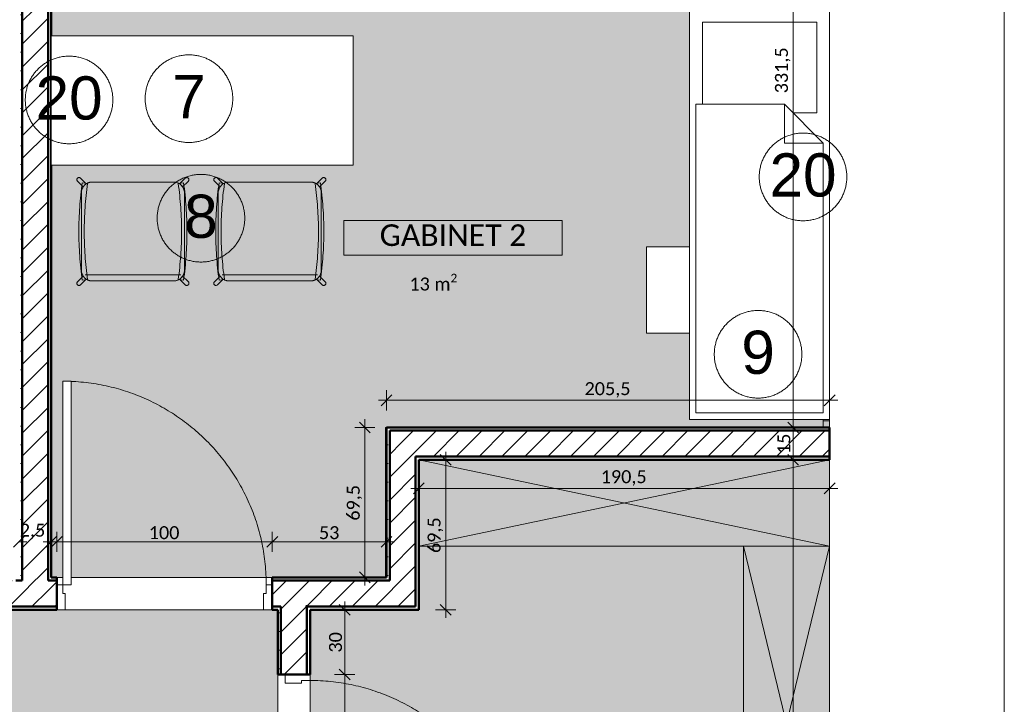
# Model space of a CAD drawing. Extents: x -7955 to 2900, y -3385 to 4160.
# Tile 12 of 30: x -6214 to -5300, y 2757 to 3392. Entities that reach past the tile are written whole.
import ezdxf
from ezdxf.xclip import XClip

# ---------------------------------------------------------------- set-up
doc = ezdxf.new("R2010")
doc.units = 0
doc.header["$MEASUREMENT"] = 0
doc.header["$XCLIPFRAME"] = 0
doc.linetypes.add('Wipeout_Contour', pattern=[10000, 0, -10000])
for name, color, linetype in [('110-Z Strefy', 7, 'Continuous'), ('210-A Strefy', 7, 'Continuous'), ('230-A Ściany działowe', 7, 'Continuous'), ('330-W Wyposażenie', 7, 'Continuous'), ('820-G Rysunki Obrazki', 7, 'Continuous'), ('Drzwi ARCHICAD', 7, 'Continuous')]:
    doc.layers.add(name, color=color, linetype=linetype)
for name, color, linetype, lineweight in [('210-A Strefy_Nr_pióra__41', 7, 'Continuous', 13), ('230-A Ściany działowe_Nr_pióra__1', 7, 'Continuous', 50), ('230-A Ściany działowe_Nr_pióra__21', 7, 'Continuous', 13), ('320-W Umeblowanie_Nr_pióra__23', 7, 'Continuous', 13), ('330-W Wyposażenie_Nr_pióra__23', 7, 'Continuous', 13), ('499-K Wymiary i opisy_Nr_pióra__65', 7, 'Continuous', 5), ('B_WIDOK_Nr_pióra__41', 7, 'Continuous', 13), ('D_OPIS_Nr_pióra__23', 7, 'Continuous', 13), ('D_OPIS_Nr_pióra__41', 7, 'Continuous', 13), ('Drzwi ARCHICAD_Nr_pióra__1', 7, 'Continuous', 50), ('Drzwi ARCHICAD_Nr_pióra__23', 7, 'Continuous', 13), ('Drzwi ARCHICAD_Nr_pióra__3', 8, 'Continuous', 20)]:
    doc.layers.add(name, color=color, linetype=linetype, lineweight=lineweight)
for name, color, linetype, lineweight, true_color in [('210-A Strefy_Nr_pióra__64', 7, 'Continuous', 5, 0x9f9f9f), ('B_WIDOK_Nr_pióra__64', 7, 'Continuous', 5, 0x9f9f9f), ('tekst_Nr_pióra__84', 7, 'Continuous', 5, 0xa5a5a5)]:
    doc.layers.add(name, color=color, linetype=linetype, lineweight=lineweight, true_color=true_color)
doc.styles.add('GENERATED_STYLE_1', font='txt')
doc.styles.add('GENERATED_STYLE_3', font='arial.ttf')
pattern_1 = [(0, (-7692.221, 2461.101), (0, 17.32051), [0, -10]), (0, (-7687.221, 2469.761), (0, 17.32051), [0, -10])]
pattern_2 = [(45, (-7692.221, 2461.101), (-10.6066, 10.6066), [])]

# ---------------------------------------------------------------- blocks, each defined once
blk = doc.blocks.new('Rysunek_3_3', base_point=(-7692.22, 2461.1))
at = {"layer": '110-Z Strefy', "linetype": 'Continuous', "lineweight": 0, "ltscale": 0.1, "true_color": 0xffffff}
for points in [[(-5843.26, 2984.1), (-5843.26, 2904.11), (-5462.22, 2904.11), (-5462.22, 2984.1)], [(-5542.22, 2904.11), (-5542.22, 2575.1), (-5462.22, 2575.1), (-5462.22, 2904.11)]]:
    blk.add_hatch(color=7, dxfattribs=at).paths.add_polyline_path(points)
at = {"layer": '210-A Strefy', "linetype": 'Continuous', "lineweight": 0, "ltscale": 0.1, "true_color": 0x262626}
for points in [[(-6184.25, 3677.1), (-6184.25, 2875.1), (-5974.22, 2875.1), (-5874.22, 2875.1), (-5874.22, 3014.1), (-5462.22, 3014.1), (-5462.22, 3677.1)], [(-5944.22, 2455.1), (-5462.22, 2455.1), (-5462.22, 2984.1), (-5843.26, 2984.1), (-5843.26, 2845.1), (-5944.22, 2845.1)], [(-6844.22, 2455.1), (-5974.22, 2455.1), (-5974.22, 2845.1), (-6844.22, 2845.1)]]:
    blk.add_hatch(color=250, dxfattribs=at).paths.add_polyline_path(points)
at = {"layer": '230-A Ściany działowe', "linetype": 'Continuous', "lineweight": 0, "ltscale": 0.1, "true_color": 0x000000}
h = blk.add_hatch(dxfattribs=at)
h.set_pattern_fill('Tynk_0003', color=18, style=0, pattern_type=2)
h.set_pattern_definition(pattern_1)
h.paths.add_polyline_path([(-6214.25, 3677.1), (-6214.25, 2875.1), (-6211.25, 2875.1), (-6211.25, 3677.1)])
h = blk.add_hatch(dxfattribs=at)
h.set_pattern_fill('Bloczki_ceramiczne_0003', color=18, style=0, pattern_type=2)
h.set_pattern_definition(pattern_2)
h.paths.add_polyline_path([(-6187.25, 2875.1), (-6187.25, 3677.1), (-6211.25, 3677.1), (-6211.25, 2875.1)])
h = blk.add_hatch(dxfattribs=at)
h.set_pattern_fill('Tynk_0003', color=18, style=0, pattern_type=2)
h.set_pattern_definition(pattern_1)
h.paths.add_polyline_path([(-6184.25, 2875.1), (-6184.25, 3677.1), (-6187.25, 3677.1), (-6187.25, 2875.1)])
h = blk.add_hatch(dxfattribs=at)
h.set_pattern_fill('Izolacja_twarda_0003', color=18, style=0, pattern_type=2)
h.set_pattern_definition([(0, (-7692.221, 2461.101), (0, 13), []), (90, (-7692.221, 2461.101), (-13, 0), [])])
h.paths.add_polyline_path([(-5462.22, 3014.1), (-5462.22, 3414.1), (-5468.22, 3414.1), (-5468.22, 3014.1)])
h = blk.add_hatch(dxfattribs=at)
h.set_pattern_fill('Tynk_0003', color=18, style=0, pattern_type=2)
h.set_pattern_definition(pattern_1)
h.paths.add_polyline_path([(-5873.26, 3014.1), (-5870.26, 3011.1), (-5870.26, 3014.1)])
h = blk.add_hatch(dxfattribs=at)
h.set_pattern_fill('Tynk_0003', color=18, style=0, pattern_type=2)
h.set_pattern_definition(pattern_1)
h.paths.add_polyline_path([(-5873.26, 3011.1), (-5870.26, 3011.1), (-5873.26, 3014.1)])
h = blk.add_hatch(dxfattribs=at)
h.set_pattern_fill('Tynk_0003', color=18, style=0, pattern_type=2)
h.set_pattern_definition(pattern_1)
h.paths.add_polyline_path([(-5870.26, 3011.1), (-5462.22, 3011.1), (-5462.22, 3014.1), (-5870.26, 3014.1)])
h = blk.add_hatch(dxfattribs=at)
h.set_pattern_fill('Tynk_0003', color=18, style=0, pattern_type=2)
h.set_pattern_definition(pattern_1)
h.paths.add_polyline_path([(-5873.26, 3011.1), (-5873.26, 2875.1), (-5870.26, 2875.1), (-5870.26, 3011.1)])
h = blk.add_hatch(dxfattribs=at)
h.set_pattern_fill('Bloczki_ceramiczne_0003', color=18, style=0, pattern_type=2)
h.set_pattern_definition(pattern_2)
h.paths.add_polyline_path([(-5870.26, 3011.1), (-5846.26, 2987.1), (-5846.26, 3011.1)])
h = blk.add_hatch(dxfattribs=at)
h.set_pattern_fill('Bloczki_ceramiczne_0003', color=18, style=0, pattern_type=2)
h.set_pattern_definition(pattern_2)
h.paths.add_polyline_path([(-5870.26, 2987.1), (-5846.26, 2987.1), (-5870.26, 3011.1)])
h = blk.add_hatch(dxfattribs=at)
h.set_pattern_fill('Bloczki_ceramiczne_0003', color=18, style=0, pattern_type=2)
h.set_pattern_definition(pattern_2)
h.paths.add_polyline_path([(-5846.26, 2987.1), (-5462.22, 2987.1), (-5462.22, 3011.1), (-5846.26, 3011.1)])
h = blk.add_hatch(dxfattribs=at)
h.set_pattern_fill('Bloczki_ceramiczne_0003', color=18, style=0, pattern_type=2)
h.set_pattern_definition(pattern_2)
h.paths.add_polyline_path([(-5870.26, 2987.1), (-5870.26, 2872.1), (-5846.26, 2872.1), (-5846.26, 2987.1)])
h = blk.add_hatch(dxfattribs=at)
h.set_pattern_fill('Tynk_0003', color=18, style=0, pattern_type=2)
h.set_pattern_definition(pattern_1)
h.paths.add_polyline_path([(-5846.26, 2987.1), (-5843.26, 2984.1), (-5843.26, 2987.1)])
h = blk.add_hatch(dxfattribs=at)
h.set_pattern_fill('Tynk_0003', color=18, style=0, pattern_type=2)
h.set_pattern_definition(pattern_1)
h.paths.add_polyline_path([(-5846.26, 2984.1), (-5843.26, 2984.1), (-5846.26, 2987.1)])
h = blk.add_hatch(dxfattribs=at)
h.set_pattern_fill('Tynk_0003', color=18, style=0, pattern_type=2)
h.set_pattern_definition(pattern_1)
h.paths.add_polyline_path([(-5843.26, 2984.1), (-5462.22, 2984.1), (-5462.22, 2987.1), (-5843.26, 2987.1)])
h = blk.add_hatch(dxfattribs=at)
h.set_pattern_fill('Tynk_0003', color=18, style=0, pattern_type=2)
h.set_pattern_definition(pattern_1)
h.paths.add_polyline_path([(-5843.26, 2984.1), (-5846.26, 2984.1), (-5846.26, 2848.1), (-5843.26, 2848.1)])
h = blk.add_hatch(dxfattribs=at)
h.set_pattern_fill('Bloczki_ceramiczne_0003', color=18, style=0, pattern_type=2)
h.set_pattern_definition(pattern_2)
h.paths.add_polyline_path([(-6514.22, 2872.1), (-6514.22, 2848.1), (-6211.25, 2848.1), (-6211.25, 2872.1)])
h = blk.add_hatch(dxfattribs=at)
h.set_pattern_fill('Tynk_0003', color=18, style=0, pattern_type=2)
h.set_pattern_definition(pattern_1)
h.paths.add_polyline_path([(-6211.25, 2875.1), (-6214.25, 2875.1), (-6214.25, 2872.1), (-6211.25, 2872.1)])
h = blk.add_hatch(dxfattribs=at)
h.set_pattern_fill('Bloczki_ceramiczne_0003', color=18, style=0, pattern_type=2)
h.set_pattern_definition(pattern_2)
h.paths.add_polyline_path([(-6187.25, 2875.1), (-6211.25, 2875.1), (-6211.25, 2872.1), (-6187.25, 2872.1)])
h = blk.add_hatch(dxfattribs=at)
h.set_pattern_fill('Bloczki_ceramiczne_0003', color=18, style=0, pattern_type=2)
h.set_pattern_definition(pattern_2)
h.paths.add_polyline_path([(-6187.25, 2872.1), (-6211.25, 2872.1), (-6211.25, 2848.1), (-6187.25, 2848.1)])
h = blk.add_hatch(dxfattribs=at)
h.set_pattern_fill('Tynk_0003', color=18, style=0, pattern_type=2)
h.set_pattern_definition(pattern_1)
h.paths.add_polyline_path([(-6184.25, 2875.1), (-6187.25, 2875.1), (-6187.25, 2872.1), (-6184.25, 2872.1)])
h = blk.add_hatch(dxfattribs=at)
h.set_pattern_fill('Bloczki_ceramiczne_0003', color=18, style=0, pattern_type=2)
h.set_pattern_definition(pattern_2)
h.paths.add_polyline_path([(-6187.25, 2872.1), (-6187.25, 2848.1), (-6179.22, 2848.1), (-6179.22, 2872.1)])
h = blk.add_hatch(dxfattribs=at)
h.set_pattern_fill('Tynk_0003', color=18, style=0, pattern_type=2)
h.set_pattern_definition(pattern_1)
h.paths.add_polyline_path([(-6184.25, 2875.1), (-6184.25, 2872.1), (-6179.22, 2872.1), (-6179.22, 2875.1)])
h = blk.add_hatch(dxfattribs=at)
h.set_pattern_fill('Tynk_0003', color=18, style=0, pattern_type=2)
h.set_pattern_definition(pattern_1)
h.paths.add_polyline_path([(-5979.22, 2875.1), (-5979.22, 2872.1), (-5947.22, 2872.1), (-5947.22, 2875.1)])
h = blk.add_hatch(dxfattribs=at)
h.set_pattern_fill('Bloczki_ceramiczne_0003', color=18, style=0, pattern_type=2)
h.set_pattern_definition(pattern_2)
h.paths.add_polyline_path([(-5979.22, 2872.1), (-5979.22, 2848.1), (-5971.22, 2848.1), (-5971.22, 2872.1)])
h = blk.add_hatch(dxfattribs=at)
h.set_pattern_fill('Bloczki_ceramiczne_0003', color=18, style=0, pattern_type=2)
h.set_pattern_definition(pattern_2)
h.paths.add_polyline_path([(-5971.22, 2872.1), (-5971.22, 2848.1), (-5947.22, 2872.1)])
h = blk.add_hatch(dxfattribs=at)
h.set_pattern_fill('Bloczki_ceramiczne_0003', color=18, style=0, pattern_type=2)
h.set_pattern_definition(pattern_2)
h.paths.add_polyline_path([(-5971.22, 2848.1), (-5947.22, 2848.1), (-5947.22, 2872.1)])
h = blk.add_hatch(dxfattribs=at)
h.set_pattern_fill('Tynk_0003', color=18, style=0, pattern_type=2)
h.set_pattern_definition(pattern_1)
h.paths.add_polyline_path([(-5947.22, 2875.1), (-5947.22, 2872.1), (-5944.22, 2875.1)])
h = blk.add_hatch(dxfattribs=at)
h.set_pattern_fill('Tynk_0003', color=18, style=0, pattern_type=2)
h.set_pattern_definition(pattern_1)
h.paths.add_polyline_path([(-5947.22, 2872.1), (-5944.22, 2872.1), (-5944.22, 2875.1)])
h = blk.add_hatch(dxfattribs=at)
h.set_pattern_fill('Bloczki_ceramiczne_0003', color=18, style=0, pattern_type=2)
h.set_pattern_definition(pattern_2)
h.paths.add_polyline_path([(-5944.22, 2848.1), (-5944.22, 2872.1), (-5947.22, 2872.1), (-5947.22, 2848.1)])
h = blk.add_hatch(dxfattribs=at)
h.set_pattern_fill('Tynk_0003', color=18, style=0, pattern_type=2)
h.set_pattern_definition(pattern_1)
h.paths.add_polyline_path([(-5873.26, 2875.1), (-5944.22, 2875.1), (-5944.22, 2872.1), (-5873.26, 2872.1)])
h = blk.add_hatch(dxfattribs=at)
h.set_pattern_fill('Bloczki_ceramiczne_0003', color=18, style=0, pattern_type=2)
h.set_pattern_definition(pattern_2)
h.paths.add_polyline_path([(-5870.26, 2872.1), (-5944.22, 2872.1), (-5944.22, 2848.1), (-5870.26, 2848.1)])
h = blk.add_hatch(dxfattribs=at)
h.set_pattern_fill('Tynk_0003', color=18, style=0, pattern_type=2)
h.set_pattern_definition(pattern_1)
h.paths.add_polyline_path([(-5873.26, 2875.1), (-5870.26, 2872.1), (-5870.26, 2875.1)])
h = blk.add_hatch(dxfattribs=at)
h.set_pattern_fill('Tynk_0003', color=18, style=0, pattern_type=2)
h.set_pattern_definition(pattern_1)
h.paths.add_polyline_path([(-5873.26, 2872.1), (-5870.26, 2872.1), (-5873.26, 2875.1)])
h = blk.add_hatch(dxfattribs=at)
h.set_pattern_fill('Bloczki_ceramiczne_0003', color=18, style=0, pattern_type=2)
h.set_pattern_definition(pattern_2)
h.paths.add_polyline_path([(-5870.26, 2872.1), (-5846.26, 2848.1), (-5846.26, 2872.1)])
h = blk.add_hatch(dxfattribs=at)
h.set_pattern_fill('Bloczki_ceramiczne_0003', color=18, style=0, pattern_type=2)
h.set_pattern_definition(pattern_2)
h.paths.add_polyline_path([(-5870.26, 2848.1), (-5846.26, 2848.1), (-5870.26, 2872.1)])
h = blk.add_hatch(dxfattribs=at)
h.set_pattern_fill('Tynk_0003', color=18, style=0, pattern_type=2)
h.set_pattern_definition(pattern_1)
h.paths.add_polyline_path([(-6179.22, 2848.1), (-6514.22, 2848.1), (-6514.22, 2845.1), (-6179.22, 2845.1)])
h = blk.add_hatch(dxfattribs=at)
h.set_pattern_fill('Tynk_0003', color=18, style=0, pattern_type=2)
h.set_pattern_definition(pattern_1)
h.paths.add_polyline_path([(-5979.22, 2848.1), (-5979.22, 2845.1), (-5974.22, 2845.1), (-5974.22, 2848.1)])
h = blk.add_hatch(dxfattribs=at)
h.set_pattern_fill('Tynk_0003', color=18, style=0, pattern_type=2)
h.set_pattern_definition(pattern_1)
h.paths.add_polyline_path([(-5974.22, 2848.1), (-5974.22, 2845.1), (-5971.22, 2848.1)])
h = blk.add_hatch(dxfattribs=at)
h.set_pattern_fill('Tynk_0003', color=18, style=0, pattern_type=2)
h.set_pattern_definition(pattern_1)
h.paths.add_polyline_path([(-5974.22, 2845.1), (-5971.22, 2845.1), (-5971.22, 2848.1)])
h = blk.add_hatch(dxfattribs=at)
h.set_pattern_fill('Tynk_0003', color=18, style=0, pattern_type=2)
h.set_pattern_definition(pattern_1)
h.paths.add_polyline_path([(-5974.22, 2845.1), (-5974.22, 2785.1), (-5971.22, 2785.1), (-5971.22, 2845.1)])
h = blk.add_hatch(dxfattribs=at)
h.set_pattern_fill('Bloczki_ceramiczne_0003', color=18, style=0, pattern_type=2)
h.set_pattern_definition(pattern_2)
h.paths.add_polyline_path([(-5947.22, 2848.1), (-5971.22, 2848.1), (-5971.22, 2785.1), (-5947.22, 2785.1)])
h = blk.add_hatch(dxfattribs=at)
h.set_pattern_fill('Tynk_0003', color=18, style=0, pattern_type=2)
h.set_pattern_definition(pattern_1)
h.paths.add_polyline_path([(-5944.22, 2845.1), (-5944.22, 2848.1), (-5947.22, 2848.1), (-5947.22, 2845.1)])
h = blk.add_hatch(dxfattribs=at)
h.set_pattern_fill('Tynk_0003', color=18, style=0, pattern_type=2)
h.set_pattern_definition(pattern_1)
h.paths.add_polyline_path([(-5947.22, 2785.1), (-5944.22, 2785.1), (-5944.22, 2845.1), (-5947.22, 2845.1)])
h = blk.add_hatch(dxfattribs=at)
h.set_pattern_fill('Tynk_0003', color=18, style=0, pattern_type=2)
h.set_pattern_definition(pattern_1)
h.paths.add_polyline_path([(-5846.26, 2848.1), (-5944.22, 2848.1), (-5944.22, 2845.1), (-5846.26, 2845.1)])
h = blk.add_hatch(dxfattribs=at)
h.set_pattern_fill('Tynk_0003', color=18, style=0, pattern_type=2)
h.set_pattern_definition(pattern_1)
h.paths.add_polyline_path([(-5843.26, 2848.1), (-5846.26, 2848.1), (-5843.26, 2845.1)])
h = blk.add_hatch(dxfattribs=at)
h.set_pattern_fill('Tynk_0003', color=18, style=0, pattern_type=2)
h.set_pattern_definition(pattern_1)
h.paths.add_polyline_path([(-5846.26, 2845.1), (-5843.26, 2845.1), (-5846.26, 2848.1)])
at = {"layer": '210-A Strefy_Nr_pióra__64', "color": 253, "linetype": 'Continuous', "lineweight": 5, "ltscale": 0.1, "true_color": 0x9f9f9f}
for p, q in [((-6184.25, 3677.1), (-6184.25, 2875.1)), ((-5462.22, 3014.1), (-5462.22, 3677.1)), ((-5874.22, 2875.1), (-5874.22, 3014.1)), ((-5874.22, 3014.1), (-5462.22, 3014.1)), ((-5843.26, 2984.1), (-5462.22, 2984.1)), ((-5843.26, 2845.1), (-5843.26, 2984.1)), ((-5462.22, 2984.1), (-5462.22, 2455.1)), ((-6184.25, 2875.1), (-5974.22, 2875.1)), ((-5974.22, 2875.1), (-5874.22, 2875.1)), ((-5974.22, 2845.1), (-6844.22, 2845.1)), ((-5974.22, 2455.1), (-5974.22, 2845.1)), ((-5944.22, 2845.1), (-5843.26, 2845.1)), ((-5944.22, 2455.1), (-5944.22, 2845.1))]:
    blk.add_line(p, q, dxfattribs=at)
at = {"layer": '230-A Ściany działowe_Nr_pióra__1', "color": 7, "linetype": 'Continuous', "lineweight": 50, "ltscale": 0.1}
for p, q in [((-6211.25, 3677.1), (-6211.25, 2875.1)), ((-6187.25, 2875.1), (-6187.25, 3677.1)), ((-5846.26, 3011.1), (-5870.26, 3011.1)), ((-5870.26, 3011.1), (-5870.26, 2987.1)), ((-5870.26, 3011.1), (-5870.26, 2987.1)), ((-5462.22, 3011.1), (-5846.26, 3011.1)), ((-5870.26, 2987.1), (-5870.26, 2872.1)), ((-5846.26, 2987.1), (-5462.22, 2987.1)), ((-5846.26, 2987.1), (-5846.26, 2984.1)), ((-5846.26, 2987.1), (-5846.26, 2984.1)), ((-5846.26, 2872.1), (-5846.26, 2984.1)), ((-6211.25, 2872.1), (-6217.25, 2872.1)), ((-6211.25, 2875.1), (-6211.25, 2872.1)), ((-6211.25, 2875.1), (-6211.25, 2872.1)), ((-6187.25, 2872.1), (-6187.25, 2875.1)), ((-6187.25, 2872.1), (-6187.25, 2875.1)), ((-6179.22, 2872.1), (-6187.25, 2872.1)), ((-6179.22, 2872.1), (-6179.22, 2875.1)), ((-6179.22, 2868.1), (-6179.22, 2872.1)), ((-6179.22, 2848.1), (-6179.22, 2868.1)), ((-5979.22, 2872.1), (-5979.22, 2875.1)), ((-5971.22, 2872.1), (-5979.22, 2872.1)), ((-5979.22, 2868.1), (-5979.22, 2872.1)), ((-5979.22, 2848.1), (-5979.22, 2868.1)), ((-5947.22, 2872.1), (-5971.22, 2872.1)), ((-5944.22, 2872.1), (-5947.22, 2872.1)), ((-5944.22, 2872.1), (-5947.22, 2872.1)), ((-5873.26, 2872.1), (-5944.22, 2872.1)), ((-5873.26, 2872.1), (-5870.26, 2872.1)), ((-5873.26, 2872.1), (-5870.26, 2872.1)), ((-5846.26, 2848.1), (-5846.26, 2872.1)), ((-6514.22, 2848.1), (-6211.25, 2848.1)), ((-6211.25, 2848.1), (-6187.25, 2848.1)), ((-6187.25, 2848.1), (-6179.22, 2848.1)), ((-6179.22, 2845.1), (-6179.22, 2848.1)), ((-5979.22, 2848.1), (-5971.22, 2848.1)), ((-5979.22, 2845.1), (-5979.22, 2848.1)), ((-5971.22, 2845.1), (-5971.22, 2848.1)), ((-5971.22, 2845.1), (-5971.22, 2848.1)), ((-5971.22, 2845.1), (-5971.22, 2785.1)), ((-5947.22, 2848.1), (-5944.22, 2848.1)), ((-5947.22, 2848.1), (-5944.22, 2848.1)), ((-5947.22, 2785.1), (-5947.22, 2848.1)), ((-5944.22, 2848.1), (-5870.26, 2848.1)), ((-5870.26, 2848.1), (-5846.26, 2848.1)), ((-5870.26, 2848.1), (-5846.26, 2848.1)), ((-5971.22, 2785.1), (-5974.22, 2785.1)), ((-5967.22, 2785.1), (-5971.22, 2785.1)), ((-5947.22, 2785.1), (-5967.22, 2785.1)), ((-5944.22, 2785.1), (-5947.22, 2785.1))]:
    blk.add_line(p, q, dxfattribs=at)
at = {"layer": '230-A Ściany działowe_Nr_pióra__1', "color": 7, "linetype": 'Continuous', "lineweight": 50, "ltscale": 0.1, "flags": 128}
for points in [[(-6184.25, 2875.1), (-6184.25, 3677.1)], [(-5462.22, 3014.1), (-5873.26, 3014.1)], [(-5873.26, 3014.1), (-5873.26, 3011.1)], [(-5462.22, 3011.1), (-5462.22, 3014.1)], [(-5873.26, 3011.1), (-5873.26, 2875.1)], [(-5462.22, 2987.1), (-5462.22, 3011.1)], [(-5462.22, 2984.1), (-5462.22, 2987.1)], [(-5843.26, 2984.1), (-5462.22, 2984.1)], [(-5843.26, 2845.1), (-5843.26, 2984.1)], [(-6179.22, 2875.1), (-6184.25, 2875.1)], [(-5944.22, 2875.1), (-5979.22, 2875.1)], [(-5873.26, 2875.1), (-5944.22, 2875.1)], [(-6514.22, 2845.1), (-6179.22, 2845.1)], [(-5979.22, 2845.1), (-5974.22, 2845.1)], [(-5974.22, 2845.1), (-5974.22, 2785.1)], [(-5944.22, 2785.1), (-5944.22, 2845.1)], [(-5944.22, 2845.1), (-5846.26, 2845.1)], [(-5843.26, 2845.1), (-5846.26, 2845.1)]]:
    blk.add_lwpolyline(points, dxfattribs=at)
at = {"layer": '230-A Ściany działowe_Nr_pióra__1', "color": 7, "linetype": 'Continuous', "lineweight": 50, "ltscale": 0.1}
blk.add_point((-5947.22, 2848.1), dxfattribs=at)
blk.add_point((-5947.22, 2848.1), dxfattribs=at)
at = {"layer": '230-A Ściany działowe_Nr_pióra__21', "color": 7, "linetype": 'Continuous', "lineweight": 13, "ltscale": 0.1, "flags": 128}
for points in [[(-5468.22, 3414.1), (-5468.22, 3014.1)], [(-5462.22, 3014.1), (-5462.22, 3414.1)], [(-5468.22, 3014.1), (-5462.22, 3014.1)]]:
    blk.add_lwpolyline(points, dxfattribs=at)
at = {"layer": '320-W Umeblowanie_Nr_pióra__23', "color": 7, "linetype": 'Continuous', "lineweight": 13, "ltscale": 0.1}
for p, q in [((-6154.64, 3236.99), (-6159.91, 3242.26)), ((-6157.08, 3245.09), (-6151.81, 3239.82)), ((-6065.18, 3239.82), (-6059.91, 3245.09)), ((-6057.08, 3242.26), (-6062.35, 3236.99)), ((-6027.68, 3236.99), (-6032.96, 3242.26)), ((-6030.13, 3245.09), (-6024.86, 3239.82)), ((-5938.23, 3239.82), (-5932.96, 3245.09)), ((-5930.13, 3242.26), (-5935.4, 3236.99)), ((-6150.53, 3240.06), (-6155.48, 3240.76)), ((-6146.3, 3241.48), (-6070.7, 3241.48)), ((-6066.46, 3240.06), (-6061.51, 3240.76)), ((-6023.58, 3240.06), (-6028.53, 3240.76)), ((-6019.34, 3241.48), (-5943.74, 3241.48)), ((-5939.51, 3240.06), (-5934.56, 3240.76)), ((-6156.3, 3159.88), (-6156.3, 3231.48)), ((-6060.7, 3231.48), (-6060.7, 3159.88)), ((-6029.34, 3159.88), (-6029.34, 3231.48)), ((-5933.74, 3231.48), (-5933.74, 3159.88)), ((-6154.64, 3154.36), (-6159.91, 3149.09)), ((-6157.08, 3146.26), (-6151.81, 3151.53)), ((-6150.53, 3151.29), (-6155.48, 3150.59)), ((-6152.8, 3155.38), (-6064.2, 3155.38)), ((-6066.46, 3151.29), (-6061.51, 3150.59)), ((-6065.18, 3151.53), (-6059.91, 3146.26)), ((-6057.08, 3149.09), (-6062.35, 3154.36)), ((-6027.68, 3154.36), (-6032.96, 3149.09)), ((-6030.13, 3146.26), (-6024.86, 3151.53)), ((-6023.58, 3151.29), (-6028.53, 3150.59)), ((-6025.84, 3155.38), (-5937.24, 3155.38)), ((-5939.51, 3151.29), (-5934.56, 3150.59)), ((-5938.23, 3151.53), (-5932.96, 3146.26)), ((-5930.13, 3149.09), (-5935.4, 3154.36)), ((-6070.7, 3149.88), (-6146.3, 3149.88)), ((-5943.74, 3149.88), (-6019.34, 3149.88))]:
    blk.add_line(p, q, dxfattribs=at)
at = {"layer": '320-W Umeblowanie_Nr_pióra__23', "color": 7, "linetype": 'Continuous', "lineweight": 13, "ltscale": 0.1, "flags": 128}
for points in [[(-5843.29, 2984.1), (-5462.22, 2984.1), (-5462.22, 2904.11), (-5843.26, 2904.11)], [(-5462.22, 2575.1), (-5462.22, 2904.11), (-5542.22, 2904.11), (-5542.22, 2575.1)], [(-5542.22, 2904.11), (-5462.22, 2575.1), (-5542.22, 2575.1), (-5462.22, 2904.11)]]:
    blk.add_lwpolyline(points, close=True, dxfattribs=at)
blk.add_lwpolyline([(-5462.22, 2904.11), (-5843.26, 2984.1), (-5843.26, 2904.11), (-5462.22, 2984.1)], dxfattribs=at)
at = {"layer": '320-W Umeblowanie_Nr_pióra__23', "color": 7, "linetype": 'Continuous', "lineweight": 13, "ltscale": 0.1}
for centre, radius, start, end in [((-6158.5, 3243.68), 2, 45, 225), ((-6058.5, 3243.68), 2, 315, 135), ((-6031.54, 3243.68), 2, 45, 225), ((-5931.54, 3243.68), 2, 315, 135), ((-5836.03, 3195.68), 322.61, 171.96698, 188.03302), ((-6146.3, 3231.48), 10, 90, 180), ((-6146.3, 3231.48), 10, 123.46304, 146.53696), ((-5836.03, 3195.68), 317.61, 171.96698, 188.03302), ((-6070.7, 3231.48), 10, 0, 90), ((-6380.96, 3195.68), 317.61, 351.96698, 8.03302), ((-6070.7, 3231.48), 10, 33.46304, 56.53696), ((-6380.96, 3195.68), 322.61, 351.96698, 8.03302), ((-5709.08, 3195.68), 322.61, 171.96698, 188.03302), ((-6019.34, 3231.48), 10, 90, 180), ((-6019.34, 3231.48), 10, 123.46304, 146.53696), ((-5709.08, 3195.68), 317.61, 171.96698, 188.03302), ((-5943.74, 3231.48), 10, 0, 90), ((-6254, 3195.68), 317.61, 351.96698, 8.03302), ((-5943.74, 3231.48), 10, 33.46304, 56.53696), ((-6254, 3195.68), 322.61, 351.96698, 8.03302), ((-6146.3, 3159.88), 10, 180, 270), ((-6146.3, 3159.88), 10, 213.46304, 236.53696), ((-6070.7, 3159.88), 10, 270, 0), ((-6070.7, 3159.88), 10, 303.46304, 326.53696), ((-6019.34, 3159.88), 10, 180, 270), ((-6019.34, 3159.88), 10, 213.46304, 236.53696), ((-5943.74, 3159.88), 10, 270, 0), ((-5943.74, 3159.88), 10, 303.46304, 326.53696), ((-6158.5, 3147.68), 2, 135, 315), ((-6058.5, 3147.68), 2, 225, 45), ((-6031.54, 3147.68), 2, 135, 315), ((-5931.54, 3147.68), 2, 225, 45)]:
    blk.add_arc(centre, radius, start, end, dxfattribs=at)
at = {"layer": '499-K Wymiary i opisy_Nr_pióra__65', "color": 7, "linetype": 'Continuous', "lineweight": 5, "ltscale": 0.1}
for p, q in [((-5868.26, 3044.22), (-5878.26, 3034.22)), ((-5873.26, 3029.84), (-5873.26, 3048.59)), ((-5880.76, 3039.22), (-5873.26, 3039.22)), ((-5883.96, 3014.1), (-5902.71, 3014.1)), ((-5888.33, 3009.1), (-5898.33, 3019.1)), ((-5893.33, 3014.1), (-5893.33, 3021.6)), ((-5893.33, 2875.1), (-5893.33, 3014.1)), ((-5486.8, 3014.1), (-5505.55, 3014.1)), ((-5496.17, 2984.1), (-5496.17, 3014.1)), ((-5813.38, 2979.1), (-5823.38, 2989.1)), ((-5818.38, 2984.1), (-5818.38, 2991.6)), ((-5501.17, 2989.1), (-5491.17, 2979.1)), ((-5809.01, 2984.1), (-5827.76, 2984.1)), ((-5818.38, 2845.1), (-5818.38, 2984.1)), ((-5486.8, 2984.1), (-5505.55, 2984.1)), ((-5496.17, 2455.1), (-5496.17, 2984.1)), ((-5838.26, 2962.61), (-5848.26, 2952.61)), ((-5843.26, 2948.23), (-5843.26, 2966.98)), ((-5467.22, 2952.61), (-5457.22, 2962.61)), ((-5462.22, 2948.23), (-5462.22, 2966.98)), ((-5850.76, 2957.61), (-5843.26, 2957.61)), ((-5843.26, 2957.61), (-5462.22, 2957.61)), ((-5462.22, 2957.61), (-5454.72, 2957.61)), ((-6184.25, 2898.63), (-6184.25, 2917.38)), ((-6179.22, 2898.63), (-6179.22, 2917.38)), ((-5979.22, 2898.63), (-5979.22, 2917.38)), ((-5873.26, 2898.63), (-5873.26, 2917.38)), ((-6219.25, 2903), (-6209.25, 2913)), ((-6214.25, 2908), (-6206.75, 2908)), ((-6191.75, 2908), (-6184.25, 2908)), ((-6179.25, 2913), (-6189.25, 2903)), ((-6184.25, 2908), (-6179.22, 2908)), ((-5974.22, 2913), (-5984.22, 2903)), ((-5979.22, 2908), (-5873.26, 2908)), ((-5878.26, 2903), (-5868.26, 2913)), ((-5873.26, 2908), (-5865.76, 2908)), ((-5898.33, 2880.1), (-5888.33, 2870.1)), ((-5883.96, 2875.1), (-5902.71, 2875.1)), ((-5893.33, 2867.6), (-5893.33, 2875.1)), ((-5907.08, 2840.1), (-5917.08, 2850.1)), ((-5912.08, 2845.1), (-5912.08, 2852.6)), ((-5823.38, 2850.1), (-5813.38, 2840.1)), ((-5902.7, 2845.1), (-5921.45, 2845.1)), ((-5912.08, 2785.1), (-5912.08, 2845.1)), ((-5809.01, 2845.1), (-5827.76, 2845.1)), ((-5818.38, 2837.6), (-5818.38, 2845.1)), ((-5917.08, 2790.1), (-5907.08, 2780.1)), ((-5902.7, 2785.1), (-5921.45, 2785.1)), ((-5912.08, 2585.1), (-5912.08, 2785.1))]:
    blk.add_line(p, q, dxfattribs=at)
at = {"layer": 'B_WIDOK_Nr_pióra__64', "color": 253, "linetype": 'Continuous', "lineweight": 5, "ltscale": 0.1, "true_color": 0x9f9f9f}
for p, q in [((-5710.45, 3205.8), (-5912.84, 3205.8)), ((-5912.84, 3205.8), (-5912.84, 3173.8)), ((-5710.45, 3173.8), (-5710.45, 3205.8)), ((-5912.84, 3173.8), (-5710.45, 3173.8))]:
    blk.add_line(p, q, dxfattribs=at)
at = {"layer": 'D_OPIS_Nr_pióra__23', "color": 7, "linetype": 'Continuous', "lineweight": 13, "ltscale": 0.1}
blk.add_circle((-6045.39, 3207.99), 40.61, dxfattribs=at)
at = {"layer": 'Drzwi ARCHICAD_Nr_pióra__3', "color": 8, "linetype": 'Continuous', "lineweight": 20, "ltscale": 0.1}
for centre in [(-6173.62, 2868.1), (-5944.22, 2590.7)]:
    blk.add_arc(centre, 188.8, 0, 90, dxfattribs=at)
at = {"layer": '210-A Strefy_Nr_pióra__41', "color": 7, "linetype": 'Continuous', "lineweight": 13, "insert": (-5852.04, 3137.49), "char_height": 12, "attachment_point": 7, "style": 'GENERATED_STYLE_1'}
blk.add_mtext('\\A1;{\\pql;\\fCalibri Light|b0|i0|c238|p34;13 m\\fCalibri Light|b0|i0|c238|p34;\\A1{\\H.66x;\\S2^  ;}}', dxfattribs=at)
at = {"layer": '499-K Wymiary i opisy_Nr_pióra__65', "color": 7, "linetype": 'Continuous', "lineweight": 5, "char_height": 12, "attachment_point": 7, "style": 'GENERATED_STYLE_1'}
for s, insert, width in [('\\A1;{\\pql;\\fCalibri Light|b0|i0|c238|p34;205,5}', (-5689.56, 3041.62), 43.6481), ('\\A1;{\\pql;\\fCalibri Light|b0|i0|c238|p34;190,5}', (-5674.56, 2960.01), 43.6481), ('\\A1;{\\pql;\\fCalibri Light|b0|i0|c238|p34;2,5}', (-6213.44, 2910.4), 24.1921), ('\\A1;{\\pql;\\fCalibri Light|b0|i0|c238|p34;100}', (-6093.81, 2910.4), 29.1841), ('\\A1;{\\pql;\\fCalibri Light|b0|i0|c238|p34;53}', (-5935.97, 2910.4), 19.4561)]:
    blk.add_mtext(s, dxfattribs=dict(at, insert=insert, width=width))
at = {"layer": '499-K Wymiary i opisy_Nr_pióra__65', "color": 7, "linetype": 'Continuous', "lineweight": 5, "char_height": 12, "attachment_point": 7, "rotation": 90, "style": 'GENERATED_STYLE_1'}
for s, insert, width in [('\\A1;{\\pql;\\fCalibri Light|b0|i0|c238|p34;15}', (-5498.57, 2989.37), 19.4561), ('\\A1;{\\pql;\\fCalibri Light|b0|i0|c238|p34;69,5}', (-5895.73, 2927.64), 33.92), ('\\A1;{\\pql;\\fCalibri Light|b0|i0|c238|p34;69,5}', (-5820.78, 2897.64), 33.92), ('\\A1;{\\pql;\\fCalibri Light|b0|i0|c238|p34;30}', (-5914.48, 2805.37), 19.4561)]:
    blk.add_mtext(s, dxfattribs=dict(at, insert=insert, width=width))
at = {"layer": 'B_WIDOK_Nr_pióra__41', "color": 7, "linetype": 'Continuous', "lineweight": 13, "insert": (-5811.65, 3202.28), "char_height": 20, "attachment_point": 2, "style": 'GENERATED_STYLE_1'}
blk.add_mtext('\\A1;{\\pqc;\\fCalibri Light|b0|i0|c238|p34;GABINET\\fCalibri Light|b0|i0|c238|p34; 2}', dxfattribs=at)
at = {"layer": 'D_OPIS_Nr_pióra__41', "color": 7, "linetype": 'Continuous', "lineweight": 13, "insert": (-6045.39, 3229.82), "char_height": 40, "attachment_point": 2, "style": 'GENERATED_STYLE_3'}
blk.add_mtext('\\A1;{\\pqc;\\fArial|b0|i0|c238|p38;8}', dxfattribs=at)
at = {"color": 254, "linetype": 'Wipeout_Contour', "lineweight": 0, "ltscale": 25578.930973}
blk.add_wipeout([(-5592.22, 3021.58), (-5462.22, 3021.58), (-5462.22, 3401.58), (-5592.22, 3401.58)], dxfattribs=at).dxf.layer = '330-W Wyposażenie'
at = {"color": 254, "linetype": 'Wipeout_Contour', "lineweight": 0, "ltscale": 27580.876859}
blk.add_wipeout([(-6184.25, 3377.19), (-6184.25, 3257.19), (-5904.25, 3257.19), (-5904.25, 3377.19)], dxfattribs=at).dxf.layer = '330-W Wyposażenie'
at = {"color": 254, "linetype": 'Wipeout_Contour', "lineweight": 0, "ltscale": 40824.17135}
blk.add_wipeout([(-6179.22, 2845.1), (-6171.22, 2845.1), (-6171.22, 2860.1), (-6173.62, 2860.1), (-6173.62, 2868.1), (-6179.22, 2868.1)], dxfattribs=at).dxf.layer = 'Drzwi ARCHICAD'
at = {"color": 254, "linetype": 'Wipeout_Contour', "lineweight": 0, "ltscale": 39786.711432}
blk.add_wipeout([(-5987.22, 2845.1), (-5979.22, 2845.1), (-5979.22, 2868.1), (-5984.82, 2868.1), (-5984.82, 2860.1), (-5987.22, 2860.1)], dxfattribs=at).dxf.layer = 'Drzwi ARCHICAD'
at = {"color": 254, "linetype": 'Wipeout_Contour', "lineweight": 0, "ltscale": 39430.79529}
blk.add_wipeout([(-5967.22, 2777.1), (-5952.22, 2777.1), (-5952.22, 2779.5), (-5944.22, 2779.5), (-5944.22, 2785.1), (-5967.22, 2785.1)], dxfattribs=at).dxf.layer = 'Drzwi ARCHICAD'
at = {"layer": '330-W Wyposażenie_Nr_pióra__23', "color": 7, "linetype": 'Continuous', "lineweight": 13, "ltscale": 0.1}
for p, q in [((-5592.22, 3401.58), (-5592.22, 3021.58)), ((-5462.22, 3021.58), (-5462.22, 3401.58)), ((-6184.25, 3257.19), (-6184.25, 3377.19)), ((-6184.25, 3377.19), (-5904.25, 3377.19)), ((-5904.25, 3377.19), (-5904.25, 3257.19)), ((-5904.25, 3257.19), (-6184.25, 3257.19)), ((-5592.22, 3021.58), (-5462.22, 3021.58))]:
    blk.add_line(p, q, dxfattribs=at)
at = {"layer": '499-K Wymiary i opisy_Nr_pióra__65', "color": 7, "linetype": 'Continuous', "lineweight": 5, "ltscale": 0.1}
for p, q in [((-5462.22, 3029.84), (-5462.22, 3048.59)), ((-5462.22, 3039.22), (-5454.72, 3039.22)), ((-5501.17, 3019.1), (-5491.17, 3009.1))]:
    blk.add_line(p, q, dxfattribs=at)
at = {"layer": 'D_OPIS_Nr_pióra__23', "color": 7, "linetype": 'Continuous', "lineweight": 13, "ltscale": 0.1}
for centre in [(-6167.71, 3317.64), (-6056.51, 3318.82)]:
    blk.add_circle(centre, 40.61, dxfattribs=at)
at = {"layer": 'Drzwi ARCHICAD_Nr_pióra__1', "color": 7, "linetype": 'Continuous', "lineweight": 50, "ltscale": 0.1}
for p, q in [((-6179.22, 2872.1), (-6179.22, 2875.1)), ((-6179.22, 2868.1), (-6179.22, 2872.1)), ((-6179.22, 2848.1), (-6179.22, 2868.1)), ((-6179.22, 2848.1), (-6179.22, 2868.1)), ((-5979.22, 2872.1), (-5979.22, 2875.1)), ((-5979.22, 2868.1), (-5979.22, 2872.1)), ((-5979.22, 2848.1), (-5979.22, 2868.1)), ((-5979.22, 2848.1), (-5979.22, 2868.1)), ((-6179.22, 2845.1), (-6179.22, 2848.1)), ((-6179.22, 2845.1), (-6179.22, 2848.1)), ((-5979.22, 2845.1), (-5979.22, 2848.1)), ((-5979.22, 2845.1), (-5979.22, 2848.1)), ((-5971.22, 2785.1), (-5974.22, 2785.1)), ((-5967.22, 2785.1), (-5971.22, 2785.1)), ((-5947.22, 2785.1), (-5967.22, 2785.1)), ((-5947.22, 2785.1), (-5967.22, 2785.1)), ((-5944.22, 2785.1), (-5947.22, 2785.1)), ((-5944.22, 2785.1), (-5947.22, 2785.1))]:
    blk.add_line(p, q, dxfattribs=at)
at = {"layer": 'Drzwi ARCHICAD_Nr_pióra__23', "color": 7, "linetype": 'Continuous', "lineweight": 13, "ltscale": 0.1}
for p, q in [((-6179.22, 2845.1), (-6179.22, 2868.1)), ((-5984.82, 2860.1), (-5984.82, 2868.1)), ((-5984.82, 2868.1), (-5979.22, 2868.1)), ((-5979.22, 2868.1), (-5979.22, 2845.1)), ((-6173.62, 2860.1), (-6171.22, 2860.1)), ((-6171.22, 2860.1), (-6171.22, 2845.1)), ((-5987.22, 2845.1), (-5987.22, 2860.1)), ((-5987.22, 2860.1), (-5984.82, 2860.1)), ((-6171.22, 2845.1), (-6179.22, 2845.1)), ((-5979.22, 2845.1), (-5987.22, 2845.1)), ((-5944.22, 2785.1), (-5967.22, 2785.1)), ((-5967.22, 2785.1), (-5967.22, 2777.1)), ((-5967.22, 2777.1), (-5952.22, 2777.1)), ((-5952.22, 2777.1), (-5952.22, 2779.5)), ((-5952.22, 2779.5), (-5944.22, 2779.5)), ((-5944.22, 2779.5), (-5944.22, 2785.1))]:
    blk.add_line(p, q, dxfattribs=at)
at = {"layer": 'tekst_Nr_pióra__84', "color": 253, "linetype": 'Continuous', "lineweight": 5, "ltscale": 0.1, "true_color": 0xa5a5a5, "flags": 128}
blk.add_lwpolyline([(-5462.22, 3839.1), (-5462.22, 907.1), (-5300.22, 907.1), (-5300.22, 3839.1)], close=True, dxfattribs=at)
at = {"layer": 'D_OPIS_Nr_pióra__41', "color": 7, "linetype": 'Continuous', "lineweight": 13, "char_height": 40, "attachment_point": 2, "style": 'GENERATED_STYLE_3'}
for s, insert in [('\\A1;{\\pqc;\\fArial|b0|i0|c238|p38;20}', (-6167.71, 3339.47)), ('\\A1;{\\pqc;\\fArial|b0|i0|c238|p38;7}', (-6056.51, 3340.64))]:
    blk.add_mtext(s, dxfattribs=dict(at, insert=insert))
at = {"color": 254, "linetype": 'Wipeout_Contour', "lineweight": 0, "ltscale": 38690.791098}
blk.add_wipeout([(-5580.22, 3313.58), (-5504.22, 3313.58), (-5496.22, 3305.58), (-5474.22, 3305.58), (-5474.22, 3389.58), (-5580.22, 3389.58)], dxfattribs=at).dxf.layer = '330-W Wyposażenie'
at = {"color": 254, "linetype": 'Wipeout_Contour', "lineweight": 0, "ltscale": 27378.217895}
blk.add_wipeout([(-6173.62, 3056.9), (-6173.62, 2868.1), (-6165.62, 2868.1), (-6165.62, 3056.9)], dxfattribs=at).dxf.layer = 'Drzwi ARCHICAD'
at = {"layer": '330-W Wyposażenie_Nr_pióra__23', "color": 7, "linetype": 'Continuous', "lineweight": 13, "ltscale": 0.1}
for p, q in [((-5474.22, 3389.58), (-5580.22, 3389.58)), ((-5580.22, 3389.58), (-5580.22, 3313.58)), ((-5474.22, 3305.58), (-5474.22, 3389.58)), ((-5580.22, 3313.58), (-5504.22, 3313.58)), ((-5504.22, 3313.58), (-5496.22, 3305.58)), ((-5496.22, 3305.58), (-5474.22, 3305.58))]:
    blk.add_line(p, q, dxfattribs=at)
at = {"layer": '499-K Wymiary i opisy_Nr_pióra__65', "color": 7, "linetype": 'Continuous', "lineweight": 5, "ltscale": 0.1}
for p, q in [((-6174.22, 2913), (-6184.22, 2903)), ((-6179.22, 2908), (-5979.22, 2908))]:
    blk.add_line(p, q, dxfattribs=at)
at = {"layer": 'Drzwi ARCHICAD_Nr_pióra__23', "color": 7, "linetype": 'Continuous', "lineweight": 13, "ltscale": 0.1}
for p, q in [((-6179.22, 2868.1), (-6173.62, 2868.1)), ((-6173.62, 2868.1), (-6173.62, 2860.1))]:
    blk.add_line(p, q, dxfattribs=at)
at = {"layer": 'Drzwi ARCHICAD_Nr_pióra__3', "color": 8, "linetype": 'Continuous', "lineweight": 20, "ltscale": 0.1}
for p, q in [((-6173.62, 3056.9), (-6173.62, 2868.1)), ((-6165.62, 3056.9), (-6173.62, 3056.9)), ((-6165.62, 2868.1), (-6165.62, 3056.9)), ((-6173.62, 2868.1), (-6165.62, 2868.1))]:
    blk.add_line(p, q, dxfattribs=at)
at = {"layer": '499-K Wymiary i opisy_Nr_pióra__65', "color": 7, "linetype": 'Continuous', "lineweight": 5, "insert": (-5498.57, 3323.78), "char_height": 12, "width": 43.6481, "attachment_point": 7, "rotation": 90, "style": 'GENERATED_STYLE_1'}
blk.add_mtext('\\A1;{\\pql;\\fCalibri Light|b0|i0|c238|p34;331,5}', dxfattribs=at)
at = {"color": 254, "linetype": 'Wipeout_Contour', "lineweight": 0, "ltscale": 25727.155155}
blk.add_wipeout([(-5592.22, 3101.58), (-5592.22, 3181.58), (-5632.22, 3181.58), (-5632.22, 3101.58)], dxfattribs=at).dxf.layer = '330-W Wyposażenie'
at = {"layer": '330-W Wyposażenie_Nr_pióra__23', "color": 7, "linetype": 'Continuous', "lineweight": 13, "ltscale": 0.1}
for p, q in [((-5592.22, 3181.58), (-5632.22, 3181.58)), ((-5632.22, 3181.58), (-5632.22, 3101.58)), ((-5592.22, 3101.58), (-5592.22, 3181.58)), ((-5632.22, 3101.58), (-5592.22, 3101.58))]:
    blk.add_line(p, q, dxfattribs=at)
at = {"color": 254, "linetype": 'Wipeout_Contour', "lineweight": 0, "ltscale": 31899.688191}
blk.add_wipeout([(-5586.22, 3027.58), (-5468.22, 3027.58), (-5468.22, 3277.58), (-5504.22, 3313.58), (-5586.22, 3313.58)], dxfattribs=at).dxf.layer = '330-W Wyposażenie'
at = {"layer": '330-W Wyposażenie_Nr_pióra__23', "color": 7, "linetype": 'Continuous', "lineweight": 13, "ltscale": 0.1}
for p, q in [((-5504.22, 3313.58), (-5586.22, 3313.58)), ((-5586.22, 3313.58), (-5586.22, 3027.58)), ((-5468.22, 3277.58), (-5504.22, 3313.58)), ((-5504.22, 3313.58), (-5504.22, 3277.58)), ((-5468.22, 3277.58), (-5504.22, 3277.58)), ((-5468.22, 3027.58), (-5468.22, 3277.58)), ((-5586.22, 3027.58), (-5468.22, 3027.58))]:
    blk.add_line(p, q, dxfattribs=at)
at = {"layer": '499-K Wymiary i opisy_Nr_pióra__65', "color": 7, "linetype": 'Continuous', "lineweight": 5, "ltscale": 0.1}
for p, q in [((-5496.17, 3014.1), (-5496.17, 3677.1)), ((-5467.22, 3034.22), (-5457.22, 3044.22)), ((-5873.26, 3039.22), (-5462.22, 3039.22))]:
    blk.add_line(p, q, dxfattribs=at)
at = {"layer": 'D_OPIS_Nr_pióra__23', "color": 7, "linetype": 'Continuous', "lineweight": 13, "ltscale": 0.1}
for centre in [(-5486.91, 3246.28), (-5528.61, 3081.9)]:
    blk.add_circle(centre, 40.61, dxfattribs=at)
at = {"layer": 'D_OPIS_Nr_pióra__41', "color": 7, "linetype": 'Continuous', "lineweight": 13, "char_height": 40, "attachment_point": 2, "style": 'GENERATED_STYLE_3'}
for s, insert in [('\\A1;{\\pqc;\\fArial|b0|i0|c238|p38;20}', (-5486.91, 3268.11)), ('\\A1;{\\pqc;\\fArial|b0|i0|c238|p38;9}', (-5528.61, 3103.73))]:
    blk.add_mtext(s, dxfattribs=dict(at, insert=insert))

msp = doc.modelspace()

# ---------------------------------------------------------------- block references
at = {"layer": '820-G Rysunki Obrazki', "color": 9, "linetype": 'Continuous', "lineweight": 5, "ltscale": 0.1, "true_color": 0xc2c2c2}
ref = msp.add_blockref('Rysunek_3_3', (-7692.22, 2461.1), dxfattribs=at)
XClip(ref).set_block_clipping_path([(-7979.5546049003, 787.529597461), (-5174.1326933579, 787.529597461), (-5174.1326933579, 4015.4311028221), (-7979.5546049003, 4015.4311028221), (-7979.5546049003, 3370.6642128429)])

doc.saveas('drawing.dxf')
